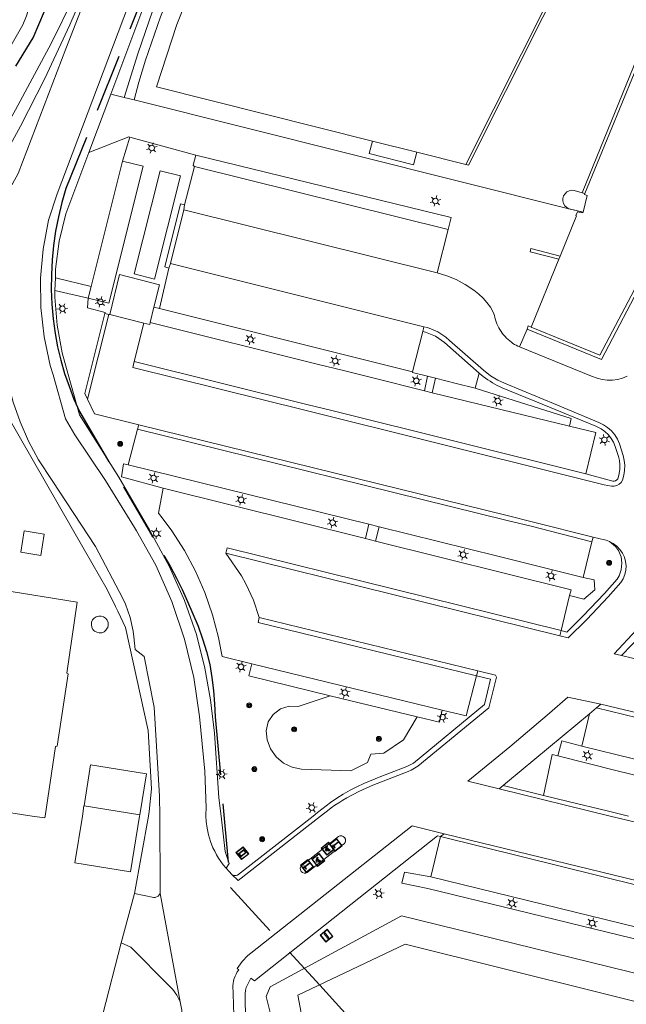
# Model space of a CAD drawing. Header units: metres. Extents: x 89872 to 94585, y 463299 to 469000.
# Tile 246 of 256: x 92104 to 92170, y 465019 to 465126. Entities that reach past the tile are written whole.
import ezdxf

# ---------------------------------------------------------------- set-up
doc = ezdxf.new("R2010")
doc.units = ezdxf.units.M
doc.linetypes.add('HIDDEN', pattern=[9.525, 6.35, -3.175])
doc.layers.get('0').update_dxf_attribs({"linetype": 'CONTINUOUS'})
for name, color, linetype, lineweight in [('B-WE-GK-BESCHOEIING-G', 251, 'CONTINUOUS', 13), ('B-WE-GR-BEPLANTING_CULTUUR-G', 251, 'CONTINUOUS', 13), ('B-WE-GR-BOOM-S', 251, 'CONTINUOUS', 13), ('B-WE-IE-MEUBILAIR_WEGMEUBILAIR_SLAGBOOM-S', 251, 'CONTINUOUS', 13), ('B-WE-IE-MEUBILAIR_WEGMEUBILAIR_VLAGGENMAST-S', 251, 'CONTINUOUS', 13), ('B-WE-IE-TERREINAFSCHEIDING-G', 251, 'CONTINUOUS', 13), ('B-WE-KL-ET_LS_BETAALAUTOMAAT-S', 251, 'CONTINUOUS', 13), ('B-WE-KL-ET_LS_OV_LICHTMAST-S', 251, 'CONTINUOUS', 13), ('B-WE-OG-TOPOGRAFIE_BEBOUWING-GV', 251, 'CONTINUOUS', 13), ('B-WE-OG-TOPOGRAFIE_BEBOUWING_LUIFEL-GV', 251, 'CONTINUOUS', 13), ('B-WE-OG-TOPOGRAFIE_WATER-GV', 251, 'CONTINUOUS', 13), ('B-WE-VH-VERHARDING-GV', 251, 'CONTINUOUS', 13), ('B-WE-VW-INFORMATIEBORD-S', 251, 'CONTINUOUS', 13), ('Percelen', 10, 'HIDDEN', 25)]:
    doc.layers.add(name, color=color, linetype=linetype, lineweight=lineweight)

# ---------------------------------------------------------------- blocks, each defined once
blk = doc.blocks.new('Q_BOOM')
for radius in [0.27, 0.18, 0.09]:
    blk.add_circle((0, 0), radius)
blk = doc.blocks.new('LDN_BLOK1_AUTOCAD_OD_1_FMEBLOCK13')
at = {"layer": 'B-WE-OG-TOPOGRAFIE_BEBOUWING_LUIFEL-GV'}
for p, q in [((-2.95, 0.56), (-3.13, -0.56)), ((3.11, -0.56), (3.13, -0.42))]:
    blk.add_line(p, q, dxfattribs=at)
blk = doc.blocks.new('LDN_BLOK1_AUTOCAD_OD_1_FMEBLOCK11')
at = {"layer": 'B-WE-OG-TOPOGRAFIE_BEBOUWING-GV'}
for points in [[(11.48, -28.68), (12.61, -21.1), (12.79, -21.08), (14, -13.2), (13.84, -13.13), (14.98, -5.37), (5.27, -3.83), (7.45, 10.22), (4.91, 10.66), (6.15, 18.49), (5.45, 22.85), (-1.72, 28.68), (-8.34, 20.52), (-8.38, 20.46)], [(-14.58, -13.97), (-14.98, -16.56), (-13.06, -16.85), (-13.85, -22.02), (2.13, -24.47), (1.69, -27.4), (10.09, -28.68)]]:
    blk.add_lwpolyline(points, dxfattribs=at)
blk = doc.blocks.new('Q_LICHTMAST')
for points in [[(-0.26, 0.15), (-0.52, 0.3)], [(0, 0.3), (0, 0.6)], [(0.26, 0.15), (0.52, 0.3)], [(-0.26, -0.15), (-0.52, -0.3)], [(0, -0.3), (0, -0.6)], [(0.26, -0.15), (0.52, -0.3)]]:
    blk.add_lwpolyline(points)
blk.add_circle((0, 0), 0.3)
blk = doc.blocks.new('Q_VLAGGENMAST')
for points in [[(-0.5, 0.5), (0.5, 0.5), (0.5, -0.5), (-0.5, -0.5)], [(-0.08, 0.33), (0.07, 0.33), (0.07, -0.33), (-0.08, -0.33)]]:
    blk.add_lwpolyline(points, close=True)
blk.add_lwpolyline([(-0.44, 0.46), (0.44, 0.46, -0.414214), (0.46, 0.44), (0.46, -0.44, -0.414214), (0.44, -0.46), (-0.44, -0.46, -0.414214), (-0.46, -0.44), (-0.46, 0.44), (-0.46, 0.44), (-0.46, 0.45), (-0.46, 0.45), (-0.46, 0.45), (-0.46, 0.45), (-0.46, 0.45), (-0.46, 0.45), (-0.46, 0.46), (-0.46, 0.46), (-0.46, 0.46), (-0.45, 0.46), (-0.45, 0.46), (-0.45, 0.46), (-0.45, 0.46), (-0.45, 0.46), (-0.45, 0.46), (-0.44, 0.46), (-0.44, 0.46)], format="xyb")
blk = doc.blocks.new('Q_INFORMATIEBORD')
for points in [[(-0.5, 0.5), (0.5, 0.5), (0.5, -0.5), (-0.5, -0.5)], [(-0.37, 0.22), (0.36, 0.22), (0.36, -0.21), (-0.37, -0.21)]]:
    blk.add_lwpolyline(points, close=True)
for points in [[(-0.44, 0.46), (0.44, 0.46, -0.414214), (0.46, 0.44), (0.46, -0.44, -0.414214), (0.44, -0.46), (-0.44, -0.46, -0.414214), (-0.46, -0.44), (-0.46, 0.44), (-0.46, 0.44), (-0.46, 0.45), (-0.46, 0.45), (-0.46, 0.45), (-0.46, 0.45), (-0.46, 0.45), (-0.46, 0.45), (-0.46, 0.46), (-0.46, 0.46), (-0.46, 0.46), (-0.45, 0.46), (-0.45, 0.46), (-0.45, 0.46), (-0.45, 0.46), (-0.45, 0.46), (-0.45, 0.46), (-0.44, 0.46), (-0.44, 0.46)], [(-0.29, 0.16), (0.28, 0.16, -0.414214), (0.3, 0.14), (0.3, -0.13, -0.414214), (0.28, -0.16), (-0.29, -0.16, -0.414214), (-0.31, -0.13), (-0.31, 0.14), (-0.31, 0.14), (-0.31, 0.14), (-0.31, 0.14), (-0.31, 0.15), (-0.31, 0.15), (-0.31, 0.15), (-0.3, 0.15), (-0.3, 0.15), (-0.3, 0.15), (-0.3, 0.16), (-0.3, 0.16), (-0.3, 0.16), (-0.3, 0.16), (-0.29, 0.16), (-0.29, 0.16), (-0.29, 0.16), (-0.29, 0.16), (-0.29, 0.16)]]:
    blk.add_lwpolyline(points, format="xyb")
blk = doc.blocks.new('Q_SLAGBOOM')
blk.add_lwpolyline([(-0.5, 0.5), (0.5, 0.5), (0.5, -0.5), (-0.5, -0.5)], close=True)
blk.add_lwpolyline([(-0.44, 0.46), (0.44, 0.46, -0.414214), (0.46, 0.44), (0.46, -0.44, -0.414214), (0.44, -0.46), (-0.44, -0.46, -0.414214), (-0.46, -0.44), (-0.46, 0.44), (-0.46, 0.44), (-0.46, 0.45), (-0.46, 0.45), (-0.46, 0.45), (-0.46, 0.45), (-0.46, 0.45), (-0.46, 0.45), (-0.46, 0.46), (-0.46, 0.46), (-0.46, 0.46), (-0.45, 0.46), (-0.45, 0.46), (-0.45, 0.46), (-0.45, 0.46), (-0.45, 0.46), (-0.45, 0.46), (-0.44, 0.46), (-0.44, 0.46)], format="xyb")
for points in [[(-0.29, 0.04), (-0.38, 0.04), (-0.38, 0.1)], [(-0.38, 0.1), (-0.29, 0.1)], [(-0.29, 0.1), (-0.29, 0.2)], [(-0.29, 0.2), (-0.23, 0.2), (-0.23, 0.1)], [(-0.23, 0.04), (-0.23, -0.2), (-0.29, -0.2), (-0.29, 0.04)], [(-0.23, 0.1), (0.37, 0.1), (0.37, 0.04), (-0.23, 0.04)]]:
    blk.add_lwpolyline(points)
blk = doc.blocks.new('Q_BETAALAUTOMAAT')
blk.add_lwpolyline([(-0.5, 0.5), (0.5, 0.5), (0.5, -0.5), (-0.5, -0.5)], close=True)
for points in [[(-0.44, 0.46), (0.44, 0.46, -0.414214), (0.46, 0.44), (0.46, -0.44, -0.414214), (0.44, -0.46), (-0.44, -0.46, -0.414214), (-0.46, -0.44), (-0.46, 0.44), (-0.46, 0.44), (-0.46, 0.45), (-0.46, 0.45), (-0.46, 0.45), (-0.46, 0.45), (-0.46, 0.45), (-0.46, 0.45), (-0.46, 0.46), (-0.46, 0.46), (-0.46, 0.46), (-0.45, 0.46), (-0.45, 0.46), (-0.45, 0.46), (-0.45, 0.46), (-0.45, 0.46), (-0.45, 0.46), (-0.44, 0.46), (-0.44, 0.46)], [(-0.2, 0.03, 0.050902), (-0.2, -0.03)], [(0, 0.29, 0.299915), (-0.19, 0.1)], [(-0.11, 0.03, 0.069027), (-0.11, -0.03)], [(0, 0.2, 0.158079), (-0.09, 0.1)], [(0.15, 0.29, 0.138529), (0, 0.29)], [(0.14, 0.2, 0.200552), (0, 0.2)], [(-0.18, -0.1, 0.345501), (0.02, -0.28)], [(-0.09, -0.1, 0.158478), (0.01, -0.2)], [(0.01, -0.2, 0.260272), (0.13, -0.18)], [(0.02, -0.28, 0.17253), (0.15, -0.27)]]:
    blk.add_lwpolyline(points, format="xyb")
for points in [[(-0.2, 0.03), (-0.27, 0.03), (-0.27, 0.1)], [(-0.27, 0.1), (-0.19, 0.1)], [(0.06, 0.03), (-0.11, 0.03)], [(-0.09, 0.1), (0.06, 0.1)], [(0.06, 0.1), (0.06, 0.03)], [(0.15, 0.29), (0.14, 0.2)], [(-0.18, -0.1), (-0.27, -0.1), (-0.27, -0.03)], [(-0.27, -0.03), (-0.2, -0.03)], [(-0.11, -0.03), (0.06, -0.03)], [(0.06, -0.1), (-0.09, -0.1)], [(0.06, -0.03), (0.06, -0.1)], [(0.13, -0.18), (0.15, -0.27)]]:
    blk.add_lwpolyline(points)

msp = doc.modelspace()

# ---------------------------------------------------------------- linework, layer by layer
at = {"layer": 'B-WE-GK-BESCHOEIING-G'}
msp.add_lwpolyline([(92197.93, 465002.96), (92197.63, 465003.11), (92198.37, 465012.46), (92145.75, 465025.56), (92134.06, 465020), (92134.44, 465018.08), (92137.78, 465016.81), (92140.98, 465015.24), (92144.02, 465013.37), (92146.87, 465011.24), (92149.52, 465008.84), (92151.93, 465006.21), (92154.09, 465003.37), (92197.36, 465000.86), (92197.61, 465000.91), (92197.78, 465001.01), (92197.98, 465001.69), (92198.32, 465001.72), (92198.46, 465002.1), (92198.5, 465002.21), (92198.47, 465002.33), (92198.38, 465002.45), (92198.1, 465002.76)], dxfattribs=at)
at = {"layer": 'B-WE-GR-BEPLANTING_CULTUUR-G'}
for p, q in [((92119.05, 465132.48), (92113.7, 465118.21)), ((92113.7, 465118.21), (92115.15, 465117.85)), ((92111.56, 465097.24), (92114.98, 465110.88)), ((92122.82, 465110.33), (92150.46, 465103.45)), ((92118.39, 465094.97), (92118, 465093.3)), ((92119, 465094.84), (92118.39, 465094.97)), ((92147.86, 465085.86), (92148.21, 465087.46)), ((92149.08, 465087.24), (92148.71, 465085.66)), ((92148.71, 465085.66), (92163.66, 465082.03)), ((92141.81, 465071.32), (92115.59, 465077.79)), ((92119.39, 465075.26), (92141.46, 465069.76)), ((92141.46, 465069.76), (92141.81, 465071.32)), ((92142.93, 465071.04), (92142.54, 465069.49)), ((92129.06, 465056.11), (92128.74, 465054.8)), ((92149.81, 465051.07), (92129.06, 465056.11)), ((92128.74, 465054.8), (92137.61, 465052.64)), ((92137.61, 465052.64), (92128.74, 465054.8)), ((92137.61, 465052.64), (92137.61, 465052.64)), ((92137.61, 465052.64), (92147.06, 465050.35)), ((92137.61, 465052.64), (92147.06, 465050.35)), ((92147.06, 465050.35), (92147.06, 465050.35)), ((92147.06, 465050.35), (92149.49, 465049.75)), ((92149.49, 465049.75), (92147.06, 465050.35)), ((92149.49, 465049.75), (92149.81, 465051.07)), ((92117.79, 465039.53), (92116.28, 465031.08))]:
    msp.add_line(p, q, dxfattribs=at)
for points in [[(92115.15, 465117.85), (92116.64, 465122.6), (92118.28, 465127.34), (92120.53, 465132.94)], [(92122.95, 465111.55), (92122.68, 465110.46), (92122.67, 465110.41), (92122.82, 465110.33)], [(92150.46, 465103.45), (92150.79, 465104.76), (92122.95, 465111.55)], [(92146.58, 465087.93), (92142.51, 465088.95), (92119, 465094.84)], [(92118, 465093.3), (92136.31, 465088.75), (92138.91, 465088.11), (92142.09, 465087.31), (92147.86, 465085.86)], [(92101, 465091.42), (92102.45, 465083.15), (92110.79, 465068.56), (92113.29, 465064.22), (92114.2, 465062.35), (92114.45, 465061.85), (92115.31, 465060.07), (92117.77, 465048.86), (92118.14, 465042.48), (92117.87, 465040.01), (92117.79, 465039.53)], [(92148.21, 465087.46), (92146.57, 465087.87), (92146.58, 465087.93)], [(92153.39, 465086.14), (92151.31, 465086.67), (92149.08, 465087.24)], [(92163.66, 465082.03), (92163.85, 465082.85), (92153.39, 465086.14)], [(92115.59, 465077.79), (92115.09, 465077.91), (92114.87, 465076.49), (92119.39, 465075.26)], [(92165.16, 465065.54), (92155.88, 465067.84), (92142.93, 465071.04)], [(92142.54, 465069.49), (92163.84, 465064.19), (92163.68, 465063.55)], [(92163.68, 465063.55), (92165.23, 465063.17), (92166.43, 465064.19), (92166.34, 465065.27), (92165.16, 465065.54)], [(92147.06, 465050.35), (92145.59, 465047.82), (92143.46, 465046.38), (92142.03, 465046.28), (92141.67, 465045.38), (92139.86, 465044.47), (92134.47, 465044.62), (92133.44, 465044.84), (92132.5, 465045.3), (92131.71, 465045.98), (92131.11, 465046.85), (92130.74, 465047.83), (92130.63, 465048.82), (92130.86, 465049.78), (92131.39, 465050.61), (92132.18, 465051.21), (92133.13, 465051.51), (92134.11, 465051.47), (92137.61, 465052.64)], [(92165, 465047.15), (92162.82, 465047.71), (92162.41, 465046.08)], [(92196.08, 465039.53), (92184.46, 465042.37), (92181.91, 465043.01), (92165, 465047.15)], [(92162.41, 465046.08), (92168.86, 465044.46), (92171.39, 465043.84), (92189.04, 465039.53)], [(92148.55, 465032.89), (92145.7, 465033.41), (92145.4, 465032.2), (92148.24, 465031.64), (92182.98, 465023.16)], [(92197.96, 465025.38), (92196.89, 465021.05), (92185.84, 465023.78), (92183.29, 465024.41), (92148.55, 465032.89)], [(92102.45, 465012.33), (92104.31, 465012.69), (92106.2, 465006.4), (92108.29, 465005.26), (92110.62, 465005.67), (92112.82, 465017.92), (92114.84, 465025.7)]]:
    msp.add_lwpolyline(points, dxfattribs=at)
at = {"layer": 'B-WE-IE-TERREINAFSCHEIDING-G'}
for p, q in [((92114.98, 465110.88), (92115.78, 465113.51)), ((92153.83, 465087.8), (92153.39, 465086.14)), ((92149.08, 465087.24), (92148.21, 465087.46))]:
    msp.add_line(p, q, dxfattribs=at)
for points in [[(92142.21, 465113.09), (92141.86, 465111.72), (92146.69, 465110.5), (92147.02, 465111.86)], [(92165.06, 465107.46), (92164.18, 465107.71), (92163.9, 465107.73), (92163.63, 465107.67), (92163.38, 465107.54), (92163.18, 465107.35), (92163.03, 465107.11), (92162.95, 465106.84), (92162.95, 465106.56), (92163.03, 465106.28), (92163.17, 465106.04), (92163.37, 465105.85), (92163.61, 465105.72)], [(92121.74, 465106.15), (92121.29, 465106.25), (92119.58, 465099.37), (92120.04, 465099.25)], [(92163.61, 465105.72), (92163.62, 465105.72), (92165.14, 465105.34)], [(92113.58, 465094.17), (92114.65, 465098.55), (92119.01, 465097.43), (92118.39, 465094.97)], [(92113.05, 465094.29), (92113.08, 465094.42), (92111.15, 465094.91), (92111.24, 465095.96)]]:
    msp.add_lwpolyline(points, dxfattribs=at)
at = {"layer": 'B-WE-OG-TOPOGRAFIE_BEBOUWING-GV'}
for p, q in [((92152.38, 465110.52), (92164.71, 465135.1)), ((92147.02, 465111.86), (92152.38, 465110.52)), ((92162.52, 465100.21), (92159.5, 465092.81)), ((92113.36, 465060.08), (92113.42, 465060.34))]:
    msp.add_line(p, q, dxfattribs=at)
for points in [[(92126.09, 465137.74), (92123.18, 465131.53), (92120.89, 465125.8), (92118.68, 465119), (92142.21, 465113.09)], [(92164.71, 465135.1), (92174.74, 465130.28), (92165.34, 465107.38)], [(92165.14, 465105.34), (92165.12, 465105.25), (92164.53, 465105.39), (92164.36, 465104.99), (92164.44, 465104.93), (92162.66, 465100.55)], [(92159.5, 465092.81), (92166.97, 465089.77), (92171.76, 465098.83), (92188.82, 465094.53)], [(92113.42, 465060.34), (92113.4, 465060.61), (92113.3, 465060.86), (92113.13, 465061.08), (92112.91, 465061.23), (92112.65, 465061.32), (92112.38, 465061.32), (92112.12, 465061.25), (92111.89, 465061.1), (92111.72, 465060.9), (92111.61, 465060.65), (92111.58, 465060.38), (92111.62, 465060.11), (92111.75, 465059.87), (92111.94, 465059.68), (92112.17, 465059.55), (92112.44, 465059.49), (92112.71, 465059.51), (92112.96, 465059.61), (92113.17, 465059.78), (92113.32, 465060), (92113.36, 465060.08)], [(92105.15, 465039.53), (92106.51, 465039.33), (92106.54, 465039.53)]]:
    msp.add_lwpolyline(points, dxfattribs=at)
at = {"layer": 'B-WE-OG-TOPOGRAFIE_BEBOUWING_LUIFEL-GV'}
for p, q in [((92114.98, 465110.88), (92111.56, 465097.24)), ((92117.22, 465110.34), (92114.98, 465110.88)), ((92119.07, 465109.86), (92116.23, 465098.6)), ((92121.29, 465109.29), (92119.07, 465109.86)), ((92162.66, 465100.55), (92162.52, 465100.21)), ((92111.56, 465097.24), (92111.24, 465095.96)), ((92116.86, 465039.67), (92110.79, 465040.65))]:
    msp.add_line(p, q, dxfattribs=at)
for points in [[(92111.24, 465095.96), (92113.47, 465095.42), (92117.22, 465110.34)], [(92116.23, 465098.6), (92118.47, 465098.02), (92121.29, 465109.29)], [(92162.66, 465100.55), (92159.46, 465101.37), (92159.37, 465101.02), (92162.52, 465100.21)], [(92106.44, 465070.25), (92104.26, 465070.6), (92103.89, 465068.28), (92106.06, 465067.93), (92106.44, 465070.25)], [(92116.86, 465039.67), (92117.58, 465044.11), (92111.5, 465045.09), (92110.79, 465040.65)], [(92110.61, 465039.53), (92109.78, 465034.42), (92115.86, 465033.44), (92116.84, 465039.53)]]:
    msp.add_lwpolyline(points, dxfattribs=at)
at = {"layer": 'B-WE-OG-TOPOGRAFIE_WATER-GV'}
for points in [[(92096.5, 465108.52), (92097.2, 465108.27), (92098.48, 465108.14), (92099.17, 465108.3), (92099.81, 465108.55), (92100.38, 465108.96), (92101.17, 465109.86), (92103.86, 465114.72), (92106.5, 465119.92), (92109.24, 465125.74), (92110.76, 465129.3), (92111.46, 465131.36), (92111.81, 465132.86), (92111.89, 465133.74), (92111.89, 465137.68), (92110.5, 465143.23), (92110.55, 465143.77), (92114.06, 465150.54), (92116.57, 465155), (92118.58, 465158.29), (92120.95, 465163.61), (92123.07, 465167.91), (92125.65, 465172.62)], [(92097.03, 465108.97), (92096.31, 465109.38), (92095.67, 465109.92), (92095.4, 465110.29), (92095.33, 465110.59), (92095.41, 465111.05), (92095.68, 465111.59), (92101.37, 465120.99), (92104.11, 465125.77), (92104.53, 465126.75), (92106.41, 465132.91), (92107.71, 465136.6), (92107.92, 465138.96), (92107.8, 465139.62), (92107.61, 465140.17), (92106.66, 465141.35), (92106.19, 465142.07), (92105.93, 465142.76), (92105.83, 465143.42), (92105.87, 465144.66)], [(92109.71, 465128.86), (92107.22, 465123.71), (92103.31, 465116.5), (92100.58, 465111.66), (92099.91, 465110.71), (92099.17, 465109.9), (92098.15, 465108.97), (92097.76, 465108.85), (92097.07, 465108.95), (92097.03, 465108.97)], [(92198.68, 464998.74), (92199.43, 464999.02), (92200.04, 464999.45), (92200.63, 465000.09), (92201.71, 465014.2), (92201.09, 465014.94), (92145.36, 465028.64), (92131.06, 465020.92), (92130.64, 465019.87), (92131.32, 465017.1), (92132.56, 465015.87)]]:
    msp.add_lwpolyline(points, dxfattribs=at)
at = {"layer": 'B-WE-VH-VERHARDING-GV'}
for p, q in [((92174.26, 465130.12), (92165.06, 465107.46)), ((92116.24, 465117.57), (92115.15, 465117.85)), ((92116.24, 465117.57), (92163.61, 465105.72)), ((92122.95, 465111.55), (92115.78, 465113.51)), ((92142.21, 465113.09), (92147.02, 465111.86)), ((92121.74, 465106.15), (92122.82, 465110.33)), ((92165.34, 465107.38), (92165.06, 465107.46)), ((92121.67, 465105.6), (92121.74, 465106.15)), ((92120.19, 465099.75), (92121.67, 465105.6)), ((92149.25, 465098.71), (92121.67, 465105.6)), ((92163.61, 465105.72), (92165.14, 465105.34)), ((92150.46, 465103.45), (92149.25, 465098.71)), ((92120.04, 465099.25), (92120.19, 465099.75)), ((92147.81, 465092.86), (92120.19, 465099.75)), ((92119, 465094.84), (92120.04, 465099.25)), ((92107.62, 465096.79), (92107.66, 465098.2)), ((92107.66, 465098.2), (92111.56, 465097.24)), ((92111.24, 465095.96), (92107.62, 465096.79)), ((92111.56, 465097.24), (92111.24, 465095.96)), ((92111.56, 465097.24), (92111.56, 465097.24)), ((92113.05, 465094.29), (92113.48, 465094.19)), ((92113.48, 465094.19), (92111.16, 465084.95)), ((92113.48, 465094.19), (92113.58, 465094.17)), ((92113.58, 465094.17), (92117.3, 465093.23)), ((92116.26, 465089.05), (92117.3, 465093.23)), ((92147.68, 465092.33), (92146.58, 465087.93)), ((92147.81, 465092.86), (92147.68, 465092.33)), ((92148.21, 465092.76), (92147.81, 465092.86)), ((92159.04, 465092.59), (92158.24, 465090.66)), ((92153.83, 465087.8), (92150.04, 465091.14)), ((92147.86, 465085.86), (92148.71, 465085.66)), ((92115.59, 465077.79), (92116.62, 465081.68)), ((92116.62, 465081.68), (92116.75, 465082.16)), ((92142.93, 465071.04), (92141.81, 465071.32)), ((92141.46, 465069.76), (92142.54, 465069.49)), ((92166.24, 465069.92), (92166.12, 465069.41)), ((92166.86, 465069.77), (92166.24, 465069.92)), ((92126.23, 465068.19), (92126.37, 465068.74)), ((92126.37, 465068.74), (92162.76, 465059.73)), ((92166.12, 465069.41), (92165.16, 465065.54)), ((92126.23, 465068.19), (92162.63, 465059.18)), ((92163.68, 465063.55), (92162.76, 465059.73)), ((92153.68, 465055.36), (92129.88, 465061.18)), ((92162.76, 465059.73), (92162.63, 465059.18)), ((92162.63, 465059.18), (92163.51, 465058.95)), ((92169.34, 465057.02), (92168.55, 465057.21)), ((92171.72, 465056.44), (92169.34, 465057.02)), ((92153.68, 465055.36), (92153.55, 465054.82)), ((92167.1, 465051.72), (92163.48, 465052.48)), ((92166.62, 465051.32), (92165.83, 465050.66)), ((92166.62, 465051.32), (92167.1, 465051.72)), ((92202.01, 465043.2), (92167.1, 465051.72)), ((92165, 465047.15), (92165.83, 465050.66)), ((92152.58, 465043.32), (92156.02, 465042.48)), ((92156.02, 465042.48), (92156.46, 465042.85)), ((92156.46, 465042.85), (92160.84, 465041.78)), ((92168.11, 465039.53), (92156.02, 465042.48)), ((92199.16, 465031.96), (92168.11, 465039.53)), ((92146.52, 465038.46), (92150.02, 465037.6)), ((92150.02, 465037.6), (92149.62, 465037.29)), ((92148.55, 465032.89), (92149.62, 465037.29)), ((92114.84, 465025.7), (92116.28, 465031.08)), ((92119.07, 465031.08), (92121.25, 465019.28))]:
    msp.add_line(p, q, dxfattribs=at)
for points in [[(92095.17, 465107.52), (92095.6, 465107.24), (92096.04, 465106.96), (92097.23, 465106.45), (92098.51, 465106.24), (92099.8, 465106.35), (92101.03, 465106.77), (92102.11, 465107.47), (92103, 465108.42), (92103.62, 465109.56), (92108.8, 465123.15), (92115.51, 465140.42), (92130.09, 465174.96)], [(92126.09, 465137.74), (92124.1, 465138.23), (92122.78, 465135.48), (92120.94, 465131.29), (92119.11, 465126.63), (92117.49, 465121.9), (92116.74, 465119.51), (92116.24, 465117.57)], [(92152.38, 465110.52), (92152.66, 465110.45), (92164.81, 465134.65), (92174.26, 465130.12)], [(92124.06, 465039.53), (92124.05, 465039.68), (92124.08, 465040.42), (92123.94, 465044.42), (92123.36, 465050.37), (92122.73, 465054.64), (92121.72, 465058.82), (92120.34, 465062.91), (92118.6, 465066.85), (92116.51, 465070.61), (92116.28, 465070.99), (92113.11, 465076.1), (92109.78, 465081.06), (92108.77, 465082.82), (92107.41, 465087.61), (92107.11, 465088.64), (92106.45, 465091.77), (92106.09, 465094.94), (92106.05, 465098.14), (92106.32, 465101.32), (92106.91, 465104.46), (92107.85, 465107.32), (92115.62, 465127.9)], [(92111.31, 465111.85), (92112.25, 465114.36), (92113.7, 465118.21)], [(92115.78, 465113.51), (92115.65, 465113.54), (92111.31, 465111.85)], [(92111.31, 465111.85), (92108.79, 465105.15), (92108.08, 465102.17), (92107.68, 465099.14), (92107.66, 465098.2)], [(92165.34, 465107.38), (92165.29, 465107.25), (92165.59, 465107.17), (92165.14, 465105.34)], [(92158.24, 465090.66), (92158.05, 465090.74), (92157.87, 465090.83), (92157.69, 465090.93), (92157.51, 465091.04), (92157.34, 465091.16), (92157.16, 465091.3), (92156.98, 465091.46), (92156.81, 465091.62), (92156.65, 465091.79), (92156.49, 465091.97), (92156.35, 465092.15), (92156.21, 465092.34), (92156.08, 465092.54), (92155.97, 465092.75), (92155.86, 465092.96), (92155.77, 465093.17), (92155.68, 465093.4), (92155.61, 465093.62), (92155.55, 465093.85), (92155.5, 465094.08), (92155.35, 465094.45), (92155.05, 465095), (92154.68, 465095.5), (92154.26, 465095.97), (92153.78, 465096.39), (92153.23, 465096.82), (92152.32, 465097.46), (92151.34, 465098), (92150.32, 465098.41), (92149.25, 465098.71)], [(92159.04, 465092.59), (92167.15, 465089.29), (92171.9, 465098.36), (92187.42, 465094.44)], [(92107.62, 465096.79), (92107.6, 465096.07), (92107.84, 465093.02), (92108.39, 465090.01), (92109.06, 465087.65), (92110.3, 465083.26), (92114.56, 465076.45), (92117.96, 465070.66)], [(92111.16, 465084.95), (92110.86, 465085.57), (92113.05, 465094.29)], [(92117.3, 465093.23), (92117.94, 465093.09), (92118, 465093.3)], [(92119.03, 465039.53), (92119.02, 465041.68), (92118.41, 465051.41), (92117.33, 465056.93), (92116.37, 465057.67), (92116.2, 465059.07), (92116.13, 465059.66), (92115.81, 465061.16), (92115.29, 465062.6), (92114.97, 465063.3), (92112.02, 465068.91), (92107.31, 465076.11), (92105.84, 465078.36), (92104.75, 465080.38), (92103.83, 465082.48), (92103.07, 465084.65), (92102.48, 465086.87), (92102.07, 465089.13), (92101.57, 465092.82)], [(92150.04, 465091.14), (92149.06, 465091.81), (92147.97, 465092.27), (92147.68, 465092.33)], [(92156.6, 465086.71), (92155.86, 465087.02), (92155.05, 465087.52), (92154.29, 465088.12), (92150.61, 465091.37), (92150.21, 465091.72), (92149.33, 465092.3), (92148.21, 465092.76)], [(92159.5, 465092.81), (92159.18, 465092.94), (92159.04, 465092.59)], [(92169.95, 465087.47), (92169.43, 465087.26), (92168.89, 465087.11), (92168.34, 465087.04), (92167.78, 465087.03), (92167.23, 465087.1), (92166.69, 465087.23), (92166.07, 465087.48), (92158.24, 465090.66)], [(92168.25, 465075.47), (92167.43, 465075.62), (92163.37, 465076.63), (92134.99, 465083.71), (92116.11, 465088.42), (92116.26, 465089.05)], [(92165.45, 465076.81), (92137.78, 465083.72), (92135.21, 465084.35), (92116.26, 465089.05)], [(92165.45, 465076.81), (92168.4, 465076.04), (92168.55, 465076.04), (92168.69, 465076.07), (92168.82, 465076.15), (92168.92, 465076.26), (92168.98, 465076.39), (92169.09, 465076.85), (92169.15, 465077.32), (92169.15, 465077.79), (92169.1, 465078.26), (92168.99, 465078.72), (92168.66, 465079.79), (92168.47, 465080.26), (92168.21, 465080.69), (92167.9, 465081.08), (92167.53, 465081.43), (92167.12, 465081.72), (92166.67, 465081.95), (92166.54, 465082.02), (92160.68, 465084.42), (92156.34, 465086.21), (92156.06, 465086.33), (92155.79, 465086.46), (92155.53, 465086.6), (92155.27, 465086.75), (92155.01, 465086.91), (92154.77, 465087.07), (92154.52, 465087.24), (92154.28, 465087.42), (92154.05, 465087.61), (92153.83, 465087.8)], [(92156.6, 465086.71), (92162.37, 465084.3), (92166.86, 465082.43), (92167.36, 465082.18), (92167.82, 465081.86), (92168.23, 465081.49), (92168.59, 465081.06), (92168.89, 465080.59), (92169.12, 465080.08), (92169.51, 465078.83), (92169.63, 465078.29), (92169.68, 465077.75), (92169.67, 465077.2), (92169.6, 465076.66), (92169.46, 465076.13), (92169.3, 465075.88), (92169.09, 465075.68), (92168.83, 465075.54), (92168.54, 465075.47), (92168.25, 465075.47)], [(92116.75, 465082.16), (92111.93, 465083.36), (92111.16, 465084.95)], [(92166.12, 465069.41), (92159.49, 465071.13), (92156.88, 465071.73), (92116.62, 465081.68)], [(92166.24, 465069.92), (92159.6, 465071.59), (92157.01, 465072.23), (92116.75, 465082.16)], [(92163.66, 465082.03), (92166.54, 465081.33), (92165.45, 465076.81)], [(92129.06, 465056.11), (92125.82, 465056.9), (92125.72, 465057.47), (92125.43, 465058.99), (92124.79, 465061.46), (92123.96, 465063.88), (92122.93, 465066.22), (92121.72, 465068.48), (92120.34, 465070.62), (92119.31, 465072.01), (92118.91, 465072.55), (92119.39, 465075.26)], [(92117.96, 465070.66), (92120.08, 465066.68), (92121.73, 465063.01), (92123.03, 465059.3), (92123.94, 465055.66), (92124.56, 465052.2), (92124.99, 465048.55), (92125.48, 465041.5), (92125.71, 465039.53)], [(92168.01, 465069.46), (92167.67, 465069.58), (92167.47, 465069.62), (92166.86, 465069.77)], [(92162.76, 465059.73), (92163.37, 465059.58), (92165.15, 465061.33), (92167.48, 465063.79), (92168.86, 465065.34), (92169.08, 465065.7), (92169.31, 465066.35), (92169.38, 465067.1), (92169.29, 465067.76), (92168.99, 465068.47), (92168.68, 465068.91), (92168.01, 465069.46)], [(92163.51, 465058.95), (92165.54, 465060.95), (92167.88, 465063.41), (92169.27, 465064.98), (92169.52, 465065.39), (92169.7, 465065.84), (92169.81, 465066.32), (92169.83, 465066.8), (92169.78, 465067.28), (92169.65, 465067.75), (92169.44, 465068.19), (92169.17, 465068.59), (92168.83, 465068.94), (92168.44, 465069.23), (92168.01, 465069.46)], [(92129.88, 465061.18), (92129.26, 465063.05), (92128.42, 465064.84), (92127.92, 465065.69), (92126.23, 465068.19)], [(92177.01, 465067.26), (92176.59, 465066.65), (92175.55, 465065.22), (92174.47, 465063.82), (92173.34, 465062.45), (92172.18, 465061.11), (92170.98, 465059.81), (92168.55, 465057.21)], [(92177.78, 465067.07), (92177.41, 465066.54), (92174.66, 465062.85), (92171.59, 465059.36), (92169.34, 465057.02)], [(92153.55, 465054.82), (92129.74, 465060.62), (92129.88, 465061.18)], [(92135.73, 465039.53), (92136.2, 465039.9), (92137.62, 465041.01), (92138.31, 465041.48), (92139.03, 465041.92), (92139.76, 465042.33), (92140.51, 465042.71), (92141.28, 465043.06), (92143.12, 465043.84), (92145.96, 465044.93), (92146.68, 465045.28), (92154.42, 465051.67), (92155.08, 465054.44), (92153.55, 465054.82)], [(92153.55, 465054.82), (92152.42, 465050.43), (92149.81, 465051.07)], [(92154.89, 465051.33), (92155.72, 465054.68), (92155.6, 465054.89), (92153.68, 465055.36)], [(92163.48, 465052.48), (92161.49, 465050.73), (92157.16, 465047.08), (92152.58, 465043.32)], [(92154.89, 465051.33), (92147.14, 465044.96), (92146.43, 465044.53), (92146.08, 465044.39), (92142.26, 465042.9), (92140.72, 465042.2), (92139.4, 465041.51), (92138.97, 465041.25), (92138.53, 465040.98), (92138.11, 465040.7), (92137.7, 465040.41), (92137.29, 465040.11), (92136.86, 465039.77), (92136.56, 465039.53)], [(92201.88, 465042.69), (92185.52, 465046.68), (92182.98, 465047.32), (92166.62, 465051.32)], [(92165.83, 465050.66), (92156.93, 465043.24), (92156.46, 465042.85)], [(92160.84, 465041.78), (92161.78, 465046.24), (92162.41, 465046.08)], [(92170.09, 465039.53), (92167.76, 465040.1), (92163.51, 465041.13), (92160.84, 465041.78)], [(92119.07, 465031.08), (92119.07, 465031.59), (92119.03, 465039.53)], [(92124.83, 465036.08), (92124.56, 465036.77), (92124.35, 465037.48), (92124.19, 465038.2), (92124.09, 465038.94), (92124.06, 465039.53)], [(92125.71, 465039.53), (92126.17, 465035.66), (92126.58, 465034.35), (92126.27, 465033.84)], [(92126.87, 465033.17), (92126.98, 465033.09), (92127.11, 465033.05), (92127.24, 465033.03), (92127.37, 465033.05), (92127.5, 465033.1), (92135.73, 465039.53)], [(92136.56, 465039.53), (92127.57, 465032.49), (92126.87, 465033.17)], [(92127.63, 465022.76), (92127.45, 465022.91), (92128, 465023.68), (92128.64, 465024.33), (92128.94, 465024.57), (92146.52, 465038.46)], [(92149.62, 465037.29), (92149.29, 465037.37), (92129.35, 465021.56), (92128.97, 465021.85)], [(92139.17, 465037.19), (92139.03, 465037.31), (92138.85, 465037.37), (92138.66, 465037.36), (92138.49, 465037.28), (92134.51, 465034.15), (92134.39, 465034.01), (92134.34, 465033.83), (92134.35, 465033.65), (92134.43, 465033.48), (92134.57, 465033.36), (92134.75, 465033.29), (92134.93, 465033.3), (92135.1, 465033.37), (92139.06, 465036.46)], [(92199.16, 465031.96), (92197.65, 465025.99), (92150.02, 465037.6)], [(92139.06, 465036.46), (92139.11, 465036.5), (92139.22, 465036.65), (92139.28, 465036.83), (92139.26, 465037.02), (92139.17, 465037.19)], [(92197.96, 465025.38), (92186.85, 465028.08), (92184.32, 465028.69), (92149.62, 465037.29)], [(92126.27, 465033.84), (92125.93, 465034.22), (92125.68, 465034.57), (92125.44, 465034.93), (92125.22, 465035.31), (92125.02, 465035.69), (92124.83, 465036.08)], [(92126.27, 465033.84), (92126.6, 465033.48), (92126.87, 465033.17)], [(92116.28, 465031.08), (92118.37, 465030.65), (92118.54, 465030.66), (92118.86, 465030.8), (92119.07, 465031.08)], [(92121.25, 465019.28), (92120.9, 465019.99), (92120.44, 465020.63), (92119.99, 465021.09), (92115.88, 465025.25), (92114.84, 465025.7)], [(92127.63, 465022.76), (92127.48, 465022.54), (92127.34, 465022.3), (92127.23, 465022.06), (92127.14, 465021.81), (92127.07, 465021.55), (92127.03, 465021.28), (92127, 465021.01), (92127.03, 465020.16)], [(92128.97, 465021.85), (92128.58, 465021.15), (92128.45, 465020.84), (92128.36, 465020.54), (92128.35, 465020.16), (92128.35, 465018.88), (92128.45, 465017.39), (92128.72, 465015.63), (92128.95, 465014.97)], [(92121, 465011.85), (92121.1, 465011.94), (92121.22, 465012.23), (92121.37, 465012.61), (92121.46, 465013.1), (92121.55, 465014.12), (92121.57, 465015.19), (92121.56, 465016.53), (92121.42, 465018.38), (92121.25, 465019.28)], [(92127.03, 465020.16), (92127.11, 465017.83), (92127.28, 465016.54), (92127.48, 465015.34), (92127.84, 465013.7), (92128.25, 465012.52)]]:
    msp.add_lwpolyline(points, dxfattribs=at)
at = {"layer": 'Percelen'}
for points in [[(92088.57, 465098.55), (92093.51, 465104.96), (92105.23, 465124.34), (92109.72, 465134.98), (92107.69, 465144.61), (92107.95, 465145.14)], [(92118.13, 465131.16), (92108.8, 465107.9), (92108.36, 465106.38), (92107.99, 465104.84), (92107.69, 465103.28), (92107.47, 465101.71), (92107.32, 465100.13), (92107.23, 465098.52), (92107.21, 465096.91), (92107.27, 465095.3), (92107.41, 465093.7), (92107.63, 465092.11), (92107.91, 465090.65), (92108.26, 465089.2), (92108.67, 465087.77), (92109.15, 465086.36), (92109.68, 465084.97), (92110.28, 465083.61), (92119.46, 465067.91), (92120.19, 465066.7), (92120.87, 465065.46), (92121.49, 465064.2), (92122.05, 465062.9), (92122.65, 465061.57), (92123.2, 465060.22), (92123.69, 465058.85), (92124.12, 465057.46), (92124.49, 465056.05), (92124.72, 465054.63), (92124.9, 465053.2), (92125.01, 465051.77), (92125.08, 465050.33), (92126.73, 465031.73), (92136.47, 465021.08), (92150.87, 465005.27)]]:
    msp.add_lwpolyline(points, dxfattribs=at)

# ---------------------------------------------------------------- block references
at = {"layer": 'B-WE-GR-BOOM-S'}
for p, rotation in [((92114.72, 465080.09), 75.18687710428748), ((92167.98, 465067.12), 97.10358134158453), ((92128.78, 465051.59), 57.08046528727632), ((92133.67, 465048.98), 177.8574766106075), ((92142.91, 465047.93), 4.190736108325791), ((92129.34, 465044.64), 124.8089244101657), ((92130.19, 465037), 37.98596190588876)]:
    msp.add_blockref('Q_BOOM', p, dxfattribs=dict(at, rotation=rotation))
at = {"layer": 'B-WE-IE-MEUBILAIR_WEGMEUBILAIR_SLAGBOOM-S'}
for p, rotation in [((92138.21, 465036.38), 37.96196047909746), ((92135.08, 465034.09), 38.21954259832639)]:
    msp.add_blockref('Q_SLAGBOOM', p, dxfattribs=dict(at, rotation=rotation))
at = {"layer": 'B-WE-IE-MEUBILAIR_WEGMEUBILAIR_VLAGGENMAST-S', "rotation": 38.41094073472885}
msp.add_blockref('Q_VLAGGENMAST', (92137.2, 465026.48), dxfattribs=at)
at = {"layer": 'B-WE-KL-ET_LS_BETAALAUTOMAAT-S'}
for p, rotation in [((92137.33, 465035.96), 38.21954259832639), ((92136.31, 465034.74), 37.96196047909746)]:
    msp.add_blockref('Q_BETAALAUTOMAAT', p, dxfattribs=dict(at, rotation=rotation))
at = {"layer": 'B-WE-KL-ET_LS_OV_LICHTMAST-S'}
for p, rotation in [((92118.16, 465112.33), 164.6421402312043), ((92149.06, 465106.56), 166.29493391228), ((92108.43, 465094.82), 94.45608718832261), ((92112.57, 465095.57), 166.5798164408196), ((92128.9, 465091.47), 166.037416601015), ((92138.15, 465089.12), 166.1553978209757), ((92146.98, 465086.96), 165.8568768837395), ((92155.85, 465084.76), 162.5313147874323), ((92167.47, 465080.52), 128.7843641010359), ((92118.36, 465076.37), 166.1330342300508), ((92127.89, 465073.99), 166.1330342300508), ((92137.86, 465071.5), 166.1330342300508), ((92118.65, 465070.32), 118.1218038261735), ((92152.08, 465068.01), 166.1335568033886), ((92161.65, 465065.7), 166.0494720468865), ((92127.88, 465055.79), 166.3390783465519), ((92139.19, 465052.97), 166.3320749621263), ((92149.84, 465050.31), 76.3342647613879), ((92165.62, 465046.14), 166.2104408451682), ((92125.78, 465044.08), 94.02666814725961), ((92135.59, 465040.44), 37.98596190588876), ((92142.88, 465031.07), 38.41094073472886), ((92157.41, 465030), 166.2800555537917), ((92166.14, 465027.86), 166.2800555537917)]:
    msp.add_blockref('Q_LICHTMAST', p, dxfattribs=dict(at, rotation=rotation))
at = {"layer": 'B-WE-OG-TOPOGRAFIE_BEBOUWING-GV'}
msp.add_blockref('LDN_BLOK1_AUTOCAD_OD_1_FMEBLOCK11', (92095.06, 465068.21), dxfattribs=at)
at = {"layer": 'B-WE-OG-TOPOGRAFIE_BEBOUWING_LUIFEL-GV'}
msp.add_blockref('LDN_BLOK1_AUTOCAD_OD_1_FMEBLOCK13', (92113.73, 465040.09), dxfattribs=at)
at = {"layer": 'B-WE-VW-INFORMATIEBORD-S', "rotation": 37.98596190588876}
msp.add_blockref('Q_INFORMATIEBORD', (92128.04, 465035.48), dxfattribs=at)

doc.saveas('drawing.dxf')
